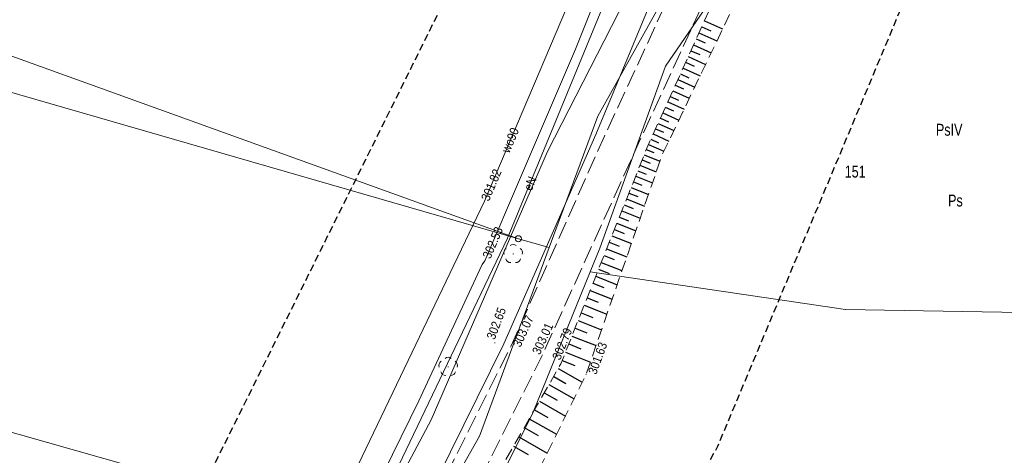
# Model space of a CAD drawing. Header units: metres. Extents: x 7423100 to 7429434, y 5527887 to 5533362.
# Tile 24 of 43: x 7427131 to 7427214, y 5531544 to 5531581. Entities that reach past the tile are written whole.
import ezdxf
from ezdxf.enums import TextEntityAlignment as Align

# ---------------------------------------------------------------- set-up
doc = ezdxf.new("R2010")
doc.units = ezdxf.units.M
doc.header["$MEASUREMENT"] = 0
for name, pattern in [('1.0_0.5', [1.5, 1, -0.5]), ('1.5_0.5', [2, 1.5, -0.5]), ('2', [0.9, 0.6, -0.3]), ('219-500', [0])]:
    doc.linetypes.add(name, pattern=pattern)
doc.layers.get('0').update_dxf_attribs({"color": 2, "linetype": 'CONTINUOUS', "lineweight": 5})
for name, color, linetype in [('000 Inne (niezydentyfikowane)', 7, 'CONTINUOUS'), ('202-punkt graniczny', 7, 'CONTINUOUS'), ('203-punkt graniczny', 7, 'CONTINUOUS'), ('209-oznaczenie konturu klasyfikacyjnego', 7, 'CONTINUOUS'), ('210-oznaczenie konturu użytku gruntowego', 7, 'CONTINUOUS'), ('211-numer działki ewidencyjnej', 7, 'CONTINUOUS'), ('217-kontur klasyfikacyjny', 7, 'CONTINUOUS'), ('218-kontur użytku gruntowego', 7, 'CONTINUOUS'), ('219-działka ewidencyjna', 7, 'CONTINUOUS'), ('drzewo liściaste', 7, 'CONTINUOUS'), ('jezdnia', 7, 'CONTINUOUS'), ('pikieta sztuczna', 7, 'CONTINUOUS'), ('pikieta sztuczna-Atr2', 7, 'CONTINUOUS'), ('przewód elektroenergetyczny podziemny', 7, 'CONTINUOUS'), ('przewód elektroenergetyczny podziemny-Atr1', 7, 'CONTINUOUS'), ('przewód gazowy', 7, 'CONTINUOUS'), ('przewód wodociągowy', 7, 'CONTINUOUS'), ('przewód wodociągowy-Atr1', 7, 'CONTINUOUS'), ('rzedna', 7, 'CONTINUOUS'), ('rzedna-Atr2', 7, 'CONTINUOUS'), ('rów przydrożny (poligon)', 7, 'CONTINUOUS'), ('skarpa nieumocniona', 7, 'CONTINUOUS'), ('Zakres', 7, 'CONTINUOUS')]:
    doc.layers.add(name, color=color, linetype=linetype)
doc.styles.get("Standard").update_dxf_attribs({"font": 'Working1250.shx', "width": 0.75})

# ---------------------------------------------------------------- blocks, each defined once
blk = doc.blocks.new('203')
at = {"linetype": 'Continuous', "lineweight": 0}
h = blk.add_hatch(color=0, dxfattribs=at)
edge = h.paths.add_edge_path()
edge.add_arc((0, 0), 0.045, 0, 360)
blk = doc.blocks.new('202')
at = {"color": 0, "linetype": 'Continuous', "lineweight": 0}
blk.add_circle((0, 0), 0.25, dxfattribs=at)
blk = doc.blocks.new('OP021')
at = {"linetype": 'Continuous', "lineweight": 13}
h = blk.add_hatch(color=0, dxfattribs=at)
edge = h.paths.add_edge_path()
edge.add_arc((0, 0), 0.05, 0, 360)
at = {"color": 0, "linetype": 'Continuous', "lineweight": 13}
for centre, start, end in [((-0.38, 0.124), 121.308, 202.548), ((0, 0.4), 49.272, 130.728), ((0.38, 0.124), 337.452, 58.692), ((-0.235, -0.324), 193.221, 274.871), ((0.235, -0.324), 265.129, 346.779)]:
    blk.add_arc(centre, 0.4, start, end, dxfattribs=at)
blk = doc.blocks.new('PW01')
at = {"linetype": 'Continuous', "lineweight": 13}
h = blk.add_hatch(color=0, dxfattribs=at)
edge = h.paths.add_edge_path()
edge.add_arc((0, 0), 0.045, 0, 360)

msp = doc.modelspace()

# ---------------------------------------------------------------- linework, layer by layer
at = {"layer": '000 Inne (niezydentyfikowane)', "color": 7, "linetype": 'Continuous', "lineweight": 25, "flags": 128}
for points in [[(7427188.89, 5531580.81), (7427190.42, 5531580.12)], [(7427188.66, 5531580.3), (7427189.42, 5531579.96)], [(7427188.2, 5531579.29), (7427188.95, 5531578.95)], [(7427188.43, 5531579.79), (7427189.94, 5531579.11)], [(7427187.97, 5531578.79), (7427189.46, 5531578.11)], [(7427187.53, 5531577.8), (7427188.99, 5531577.14)], [(7427187.75, 5531578.29), (7427188.49, 5531577.96)], [(7427187.09, 5531576.82), (7427188.53, 5531576.17)], [(7427187.31, 5531577.31), (7427188.03, 5531576.98)], [(7427186.65, 5531575.86), (7427188.07, 5531575.22)], [(7427186.87, 5531576.34), (7427187.58, 5531576.02)], [(7427186.44, 5531575.39), (7427187.14, 5531575.07)], [(7427186.02, 5531574.45), (7427186.71, 5531574.14)], [(7427186.23, 5531574.92), (7427187.62, 5531574.29)], [(7427185.6, 5531573.53), (7427186.28, 5531573.22)], [(7427185.81, 5531573.99), (7427187.18, 5531573.37)], [(7427185.19, 5531572.62), (7427185.86, 5531572.32)], [(7427185.39, 5531573.07), (7427186.75, 5531572.46)], [(7427184.78, 5531571.73), (7427185.45, 5531571.43)], [(7427184.99, 5531572.17), (7427186.32, 5531571.57)], [(7427184.58, 5531571.29), (7427185.9, 5531570.69)], [(7427184.19, 5531570.41), (7427185.48, 5531569.83)], [(7427184.39, 5531570.85), (7427185.04, 5531570.55)], [(7427183.83, 5531569.54), (7427185.15, 5531569.01)], [(7427184, 5531569.98), (7427184.65, 5531569.72)], [(7427183.47, 5531568.65), (7427184.84, 5531568.11)], [(7427183.65, 5531569.1), (7427184.32, 5531568.83)], [(7427183.11, 5531567.74), (7427184.52, 5531567.17)], [(7427183.29, 5531568.2), (7427183.98, 5531567.92)], [(7427182.73, 5531566.79), (7427184.18, 5531566.21)], [(7427182.92, 5531567.27), (7427183.64, 5531566.98)], [(7427182.54, 5531566.31), (7427183.28, 5531566.02)], [(7427182.14, 5531565.32), (7427182.91, 5531565.02)], [(7427182.34, 5531565.82), (7427183.84, 5531565.22)], [(7427181.74, 5531564.3), (7427182.52, 5531563.99)], [(7427181.94, 5531564.82), (7427183.49, 5531564.2)], [(7427181.53, 5531563.78), (7427183.12, 5531563.15)], [(7427181.11, 5531562.72), (7427182.75, 5531562.07)], [(7427181.32, 5531563.26), (7427182.13, 5531562.93)], [(7427180.89, 5531562.18), (7427181.72, 5531561.84)], [(7427180.45, 5531561.06), (7427181.31, 5531560.72)], [(7427180.67, 5531561.62), (7427182.36, 5531560.95)], [(7427180.22, 5531560.49), (7427181.96, 5531559.8)], [(7427179.76, 5531559.33), (7427181.55, 5531558.61)], [(7427179.99, 5531559.91), (7427180.87, 5531559.56)], [(7427179.52, 5531558.73), (7427180.43, 5531558.37)], [(7427179.28, 5531558.13), (7427181.13, 5531557.39)], [(7427178.78, 5531556.89), (7427180.69, 5531556.13)], [(7427179.03, 5531557.51), (7427179.97, 5531557.14)], [(7427178.53, 5531556.26), (7427179.5, 5531555.87)], [(7427178.28, 5531555.61), (7427180.24, 5531554.83)], [(7427178.02, 5531554.96), (7427179.01, 5531554.56)], [(7427177.48, 5531553.63), (7427178.51, 5531553.22)], [(7427177.75, 5531554.3), (7427179.78, 5531553.49)], [(7427177.21, 5531552.94), (7427179.3, 5531552.11)], [(7427176.94, 5531552.25), (7427178, 5531551.83)], [(7427176.6, 5531551.58), (7427178.62, 5531550.42)], [(7427175.82, 5531550.23), (7427177.93, 5531549.02)], [(7427176.22, 5531550.91), (7427177.25, 5531550.32)], [(7427175.42, 5531549.53), (7427176.5, 5531548.91)], [(7427175.02, 5531548.82), (7427177.21, 5531547.56)], [(7427174.6, 5531548.09), (7427175.72, 5531547.45)], [(7427174.17, 5531547.35), (7427176.46, 5531546.04)], [(7427173.74, 5531546.6), (7427174.9, 5531545.93)], [(7427173.3, 5531545.83), (7427175.67, 5531544.46)], [(7427172.85, 5531545.04), (7427174.06, 5531544.34)]]:
    msp.add_lwpolyline(points, dxfattribs=at)
at = {"layer": '217-kontur klasyfikacyjny', "color": 92, "linetype": 'Continuous', "lineweight": 18, "flags": 128}
for points in [[(7427173.25, 5531562.48), (7427071.57, 5531599.15)], [(7427071.57, 5531599.15), (7427173.25, 5531562.48)], [(7427193.71, 5531588.82), (7427185.62, 5531576.99)], [(7427179.94, 5531572.79), (7427187.52, 5531586.41)], [(7427185.62, 5531576.99), (7427180.09, 5531561.69)], [(7427175.84, 5531561.73), (7427179.94, 5531572.79)], [(7427175.84, 5531561.73), (7427173.25, 5531562.48)], [(7427173.25, 5531562.48), (7427175.84, 5531561.73)], [(7427169.97, 5531545.88), (7427175.84, 5531561.73)], [(7427180.09, 5531561.69), (7427179.28, 5531559.69)], [(7427179.28, 5531559.69), (7427174.48, 5531547.89)], [(7427200.74, 5531556.53), (7427179.28, 5531559.69)], [(7427179.28, 5531559.69), (7427200.74, 5531556.53)], [(7427217.18, 5531556.25), (7427200.74, 5531556.53)], [(7427200.74, 5531556.53), (7427217.18, 5531556.25)], [(7427174.48, 5531547.89), (7427165.66, 5531530.22)], [(7427164.7, 5531536.53), (7427169.97, 5531545.88)]]:
    msp.add_lwpolyline(points, dxfattribs=at)
at = {"layer": '218-kontur użytku gruntowego', "color": 3, "linetype": 'Continuous', "lineweight": 18, "flags": 128}
for points in [[(7427193.71, 5531588.82), (7427185.62, 5531576.99)], [(7427185.62, 5531576.99), (7427193.71, 5531588.82)], [(7427179.94, 5531572.79), (7427187.52, 5531586.41)], [(7427187.52, 5531586.41), (7427179.94, 5531572.79)], [(7427185.62, 5531576.99), (7427180.09, 5531561.69)], [(7427180.09, 5531561.69), (7427185.62, 5531576.99)], [(7427175.84, 5531561.73), (7427179.94, 5531572.79)], [(7427179.94, 5531572.79), (7427175.84, 5531561.73)], [(7427169.97, 5531545.88), (7427175.84, 5531561.73)], [(7427175.84, 5531561.73), (7427169.97, 5531545.88)], [(7427180.09, 5531561.69), (7427179.28, 5531559.69)], [(7427179.28, 5531559.69), (7427180.09, 5531561.69)], [(7427174.48, 5531547.89), (7427179.28, 5531559.69)], [(7427179.28, 5531559.69), (7427174.48, 5531547.89)], [(7427179.28, 5531559.69), (7427200.74, 5531556.53)], [(7427200.74, 5531556.53), (7427179.28, 5531559.69)], [(7427200.74, 5531556.53), (7427217.18, 5531556.25)], [(7427217.18, 5531556.25), (7427200.74, 5531556.53)], [(7427165.66, 5531530.22), (7427174.48, 5531547.89)], [(7427174.48, 5531547.89), (7427165.66, 5531530.22)], [(7427164.7, 5531536.53), (7427169.97, 5531545.88)], [(7427169.97, 5531545.88), (7427164.7, 5531536.53)]]:
    msp.add_lwpolyline(points, dxfattribs=at)
at = {"layer": '219-działka ewidencyjna', "color": 7, "linetype": '219-500', "lineweight": 18, "flags": 128}
for points in [[(7427069.51, 5531592.46), (7427173.25, 5531562.48)], [(7427193.71, 5531588.82), (7427185.62, 5531576.99)], [(7427179.94, 5531572.79), (7427187.52, 5531586.41)], [(7427185.62, 5531576.99), (7427180.09, 5531561.69)], [(7427175.84, 5531561.73), (7427179.94, 5531572.79)], [(7427062.49, 5531565.55), (7427161.29, 5531537.49)], [(7427175.84, 5531561.73), (7427173.25, 5531562.48)], [(7427169.97, 5531545.88), (7427175.84, 5531561.73)], [(7427180.09, 5531561.69), (7427179.28, 5531559.69)], [(7427179.28, 5531559.69), (7427174.48, 5531547.89)], [(7427179.28, 5531559.69), (7427200.74, 5531556.53)], [(7427200.74, 5531556.53), (7427217.18, 5531556.25)], [(7427174.48, 5531547.89), (7427165.66, 5531530.22)], [(7427164.7, 5531536.53), (7427169.97, 5531545.88)]]:
    msp.add_lwpolyline(points, dxfattribs=at)
at = {"layer": 'jezdnia', "color": 7, "linetype": '1.5_0.5', "lineweight": 18, "flags": 128}
msp.add_lwpolyline([(7427308.46, 5531660.6), (7427305.81, 5531657.73), (7427302.93, 5531656.31), (7427299.71, 5531655.52), (7427296.34, 5531655.69), (7427293.05, 5531656.35), (7427290.31, 5531657.56), (7427287.69, 5531658.96), (7427284, 5531661.29), (7427279.96, 5531664.33), (7427269.3, 5531673.32), (7427265.41, 5531676.44), (7427260.71, 5531679.7), (7427255.07, 5531681.64), (7427251.2, 5531682.23), (7427249.64, 5531682.09), (7427244.51, 5531681.38), (7427239.63, 5531679.94), (7427233.86, 5531677.38), (7427228.53, 5531674.32), (7427221.66, 5531668.88), (7427217.2, 5531665.35), (7427212.13, 5531659.94), (7427209.28, 5531655.52), (7427206.34, 5531649.12), (7427205.61, 5531647.19), (7427204.61, 5531643.99), (7427204.52, 5531643.2), (7427203.06, 5531635.76), (7427200.8, 5531624.91), (7427199.89, 5531621.07), (7427198.94, 5531617.57), (7427197.98, 5531613.93), (7427196.92, 5531610.17), (7427195.99, 5531607.16), (7427194.93, 5531603.97), (7427194.44, 5531602.83), (7427194.18, 5531602.09), (7427192.76, 5531598.41), (7427187.78, 5531586.91), (7427187.44, 5531586.39), (7427185.94, 5531582.9), (7427180.49, 5531571.11), (7427172.64, 5531553.48), (7427162.39, 5531533.03), (7427157.36, 5531524.38), (7427152.88, 5531516.83), (7427150.15, 5531512.08), (7427147.32, 5531507.03), (7427145.14, 5531502.96), (7427142.63, 5531497.97), (7427140.66, 5531494.08), (7427136.49, 5531485.27), (7427134.2, 5531480.75), (7427130.56, 5531481.5), (7427128.14, 5531481.2), (7427126, 5531476.17), (7427127.51, 5531474.28), (7427128.64, 5531473.55), (7427129.42, 5531472.77), (7427129.92, 5531472.07), (7427130.14, 5531471.38), (7427127.97, 5531466.05), (7427126.21, 5531461.6), (7427124.05, 5531456.42), (7427121.96, 5531451.3), (7427119.93, 5531446.59), (7427115.33, 5531435.8), (7427113.28, 5531431.28), (7427110.58, 5531425.67), (7427108.37, 5531421.14), (7427107.45, 5531419.5), (7427105.8, 5531416.31), (7427103.7, 5531412.43), (7427101.5, 5531408.62), (7427097.66, 5531401.8), (7427096.13, 5531398.9), (7427094.93, 5531396.6), (7427092.97, 5531392.54), (7427089.43, 5531384.88), (7427084.23, 5531373.43), (7427076.28, 5531355.82), (7427070.21, 5531343.5), (7427069.04, 5531341.47), (7427067.17, 5531339.72), (7427063.14, 5531338.16), (7427057.49, 5531338.47), (7427053.68, 5531340.22), (7427048.22, 5531342.47), (7427036.6, 5531348.35), (7427028.49, 5531352.44), (7427025.25, 5531353.92), (7427020.75, 5531355.96), (7427017.88, 5531357.17), (7427015.72, 5531358.1), (7427013.84, 5531358.88), (7427007.22, 5531361.47), (7427001.57, 5531363.55), (7427000.1, 5531364.08), (7426991.21, 5531366.79), (7426984.05, 5531369.03), (7426983, 5531369.38), (7426978.59, 5531371.18), (7426978.01, 5531371.36), (7426976.18, 5531372.48), (7426975.47, 5531372.88), (7426974.41, 5531373.7), (7426972.59, 5531375.63), (7426971.24, 5531378.66), (7426971.39, 5531383.67), (7426972.46, 5531388.05), (7426968.16, 5531383.93), (7426964.82, 5531381.84), (7426962.06, 5531380.9), (7426965.41, 5531378.95), (7426967.9, 5531376.19), (7426968.43, 5531375.45), (7426971.95, 5531371.57), (7426972.57, 5531370.82), (7426973.78, 5531370.41), (7426975.16, 5531369.51), (7426976.86, 5531368.75), (7426979.57, 5531367.58), (7426981.78, 5531366.8), (7426983.19, 5531366.27), (7426988.05, 5531364.76), (7426993.22, 5531362.92), (7426994.19, 5531362.95), (7426996.24, 5531362.29), (7426999.27, 5531361.38), (7427008.56, 5531357.95), (7427014.54, 5531355.6), (7427016.75, 5531354.75), (7427017.66, 5531354.48), (7427024.16, 5531351.44), (7427027.29, 5531349.82), (7427047.27, 5531339.81), (7427052.42, 5531337.41), (7427059.33, 5531334.09), (7427060.78, 5531332.65), (7427066.98, 5531332.41), (7427067.36, 5531334.25), (7427068.54, 5531336.29), (7427070.85, 5531339.16), (7427072.56, 5531341.83), (7427078.96, 5531354.77), (7427080.17, 5531357.72), (7427083.88, 5531365.68), (7427084.83, 5531365.65), (7427085.49, 5531367.25), (7427084.74, 5531367.59), (7427086.78, 5531372.46), (7427091.58, 5531382.95), (7427096.17, 5531392.82), (7427097.61, 5531395.73), (7427098.93, 5531398.28), (7427101.04, 5531402.2), (7427103.16, 5531405.83), (7427104.96, 5531409.1), (7427107.84, 5531414.34), (7427110.24, 5531418.77), (7427112.27, 5531422.76), (7427114.22, 5531426.9), (7427115.87, 5531430.34), (7427118.9, 5531436.92), (7427122.23, 5531444.66), (7427123.9, 5531448.81), (7427126.06, 5531454.05), (7427128.34, 5531459.68), (7427131.51, 5531467.17), (7427134.72, 5531474.84), (7427137.6, 5531481.44), (7427140.37, 5531487.35), (7427143.24, 5531493.32), (7427145.27, 5531497.19), (7427147.92, 5531502.21), (7427151.38, 5531508.48), (7427154.9, 5531514.85), (7427160.26, 5531524), (7427164.47, 5531531.2), (7427175.14, 5531552.44), (7427183.24, 5531570.25), (7427190.06, 5531585.05), (7427192.19, 5531589.83), (7427195.24, 5531597.15), (7427196.6, 5531600.35), (7427197.49, 5531602.72), (7427198.5, 5531605.8), (7427200.52, 5531612.4), (7427201.66, 5531616.49), (7427202.47, 5531619.63), (7427203.46, 5531623.87), (7427204.96, 5531630.81), (7427205.59, 5531634.15), (7427206.39, 5531638.2), (7427207.14, 5531641.77), (7427207.73, 5531644.09), (7427209.75, 5531649.89), (7427212.14, 5531655), (7427215.28, 5531659.5), (7427219.51, 5531663.85), (7427223.35, 5531667.16), (7427226.58, 5531669.64), (7427230.9, 5531672.83), (7427235.96, 5531675.6), (7427241.95, 5531677.81), (7427246.95, 5531679.04), (7427250.9, 5531679.41), (7427254.02, 5531679.12), (7427257.74, 5531678.05), (7427261.75, 5531675.74), (7427268.82, 5531670.12), (7427275.34, 5531664.55), (7427280.67, 5531660.15), (7427286.16, 5531656.53), (7427291.7, 5531653.7), (7427297.22, 5531652.08), (7427301.86, 5531651.95), (7427307.18, 5531653.28), (7427310.17, 5531656.96), (7427311.78, 5531661.05), (7427314.19, 5531667.2), (7427322.25, 5531690.19), (7427336.63, 5531732.23), (7427342.29, 5531749.99), (7427344.96, 5531758.25), (7427347.88, 5531766.63), (7427357.66, 5531792.78), (7427362.71, 5531805.75), (7427359.73, 5531805.92), (7427355.16, 5531794.07), (7427353.4, 5531789.57), (7427350.1, 5531781.01), (7427345.43, 5531768.03), (7427339.13, 5531749.25), (7427332.38, 5531728.45), (7427328.43, 5531716.76), (7427319.66, 5531691.02), (7427311.45, 5531667.98)], close=True, dxfattribs=at)
at = {"layer": 'przewód elektroenergetyczny podziemny', "color": 1, "linetype": 'Continuous', "lineweight": 18, "flags": 128}
msp.add_lwpolyline([(7427183.22, 5531588.98), (7427183.22, 5531588.96), (7427172.34, 5531562.52), (7427158.13, 5531532.84), (7427167.01, 5531528.45), (7427167.11, 5531528.19)], dxfattribs=at)
at = {"layer": 'przewód gazowy', "color": 52, "linetype": 'Continuous', "lineweight": 18, "flags": 128}
msp.add_lwpolyline([(7427127.11, 5531606.2), (7427143.41, 5531601.69), (7427154.45, 5531598.37), (7427168.45, 5531594.39), (7427180.82, 5531590.71), (7427182.22, 5531590.38), (7427182.34, 5531590.31), (7427182.42, 5531590.19), (7427182.57, 5531589.72), (7427178.06, 5531578.42), (7427173.43, 5531567.62), (7427170.44, 5531560.63), (7427170.2, 5531560.32), (7427164.88, 5531548.86), (7427156.73, 5531532.22)], dxfattribs=at)
at = {"layer": 'przewód wodociągowy', "color": 5, "linetype": 'Continuous', "lineweight": 18, "flags": 128}
msp.add_lwpolyline([(7427162.93, 5531521.65), (7427164.2, 5531524.01), (7427154, 5531531.43), (7427170.39, 5531565.65), (7427180.08, 5531588.41), (7427186.1, 5531603.33), (7427191.95, 5531622.79), (7427196.66, 5531638.69), (7427198.5, 5531644.79), (7427204.55, 5531663.95), (7427206.74, 5531663.09), (7427207.35, 5531662.94)], dxfattribs=at)
at = {"layer": 'rów przydrożny (poligon)', "color": 7, "linetype": 'Continuous', "lineweight": 18, "flags": 128}
msp.add_lwpolyline([(7427151.74, 5531520.57), (7427152.67, 5531519.75), (7427153.78, 5531519.44), (7427161.93, 5531533.2), (7427172.04, 5531553.65), (7427179.76, 5531571.24), (7427185.19, 5531584.36), (7427184.57, 5531584.92), (7427183.45, 5531584.99), (7427175.7, 5531569.8), (7427165.93, 5531547.24)], close=True, dxfattribs=at)
at = {"layer": 'skarpa nieumocniona', "color": 7, "linetype": '1.0_0.5', "lineweight": 18, "flags": 128}
msp.add_lwpolyline([(7427153.79, 5531503.44), (7427156.68, 5531508.62), (7427163.01, 5531520.01), (7427168.07, 5531529.07), (7427178.94, 5531551.07), (7427185.32, 5531569.49), (7427192.32, 5531584.07), (7427190.58, 5531584.55), (7427184.04, 5531570.08), (7427176.82, 5531551.96), (7427164.77, 5531530.98), (7427161.49, 5531523.41), (7427156.02, 5531514.18), (7427151.96, 5531506.99)], close=True, dxfattribs=at)
msp.add_lwpolyline([(7427153.79, 5531503.44), (7427156.68, 5531508.62), (7427163.01, 5531520.01), (7427168.07, 5531529.07), (7427178.94, 5531551.07), (7427185.32, 5531569.49), (7427192.32, 5531584.07), (7427190.58, 5531584.55), (7427184.04, 5531570.08), (7427176.82, 5531551.96), (7427164.77, 5531530.98), (7427161.49, 5531523.41), (7427156.02, 5531514.18), (7427151.96, 5531506.99)], close=True, dxfattribs=at)
at = {"layer": 'Zakres', "color": 5, "linetype": '2', "lineweight": 25, "flags": 128}
msp.add_lwpolyline([(7426959.38, 5531401.23), (7426948.65, 5531362.84), (7427076.43, 5531312.57), (7427157, 5531483.53), (7427190.02, 5531545.05), (7427239.38, 5531662.97), (7427324.36, 5531629.44), (7427397.03, 5531854.21), (7427374.95, 5531881.96), (7427338.01, 5531781.64), (7427302.42, 5531678.62), (7427257.54, 5531705.99), (7427227.1, 5531692.99), (7427201.24, 5531668.44), (7427178.8, 5531606.23), (7427058.44, 5531363.55)], close=True, dxfattribs=at)

# ---------------------------------------------------------------- block references
at = {"layer": '202-punkt graniczny', "color": 7, "linetype": 'Continuous', "lineweight": 18}
msp.add_blockref('202', (7427173.25, 5531562.48), dxfattribs=at)
at = {"layer": '203-punkt graniczny', "color": 7, "linetype": 'Continuous', "lineweight": 18}
for p in [(7427185.62, 5531576.99), (7427179.94, 5531572.79), (7427175.84, 5531561.73), (7427180.09, 5531561.69), (7427179.28, 5531559.69), (7427200.74, 5531556.53), (7427174.48, 5531547.89), (7427169.97, 5531545.88)]:
    msp.add_blockref('203', p, dxfattribs=at)
at = {"layer": 'drzewo liściaste', "color": 94, "linetype": 'Continuous', "lineweight": 18}
for p in [(7427172.81, 5531561.2), (7427167.35, 5531551.71)]:
    msp.add_blockref('OP021', p, dxfattribs=at)
at = {"layer": 'pikieta sztuczna', "color": 7, "linetype": 'Continuous', "lineweight": 13}
for p in [(7427171.27, 5531553.73), (7427172.64, 5531553.48), (7427175.14, 5531552.44), (7427176.82, 5531551.96), (7427178.94, 5531551.07)]:
    msp.add_blockref('PW01', p, dxfattribs=at)
at = {"layer": 'rzedna', "color": 5, "linetype": 'Continuous', "lineweight": 18}
msp.add_blockref('PW01', (7427170.39, 5531565.65), dxfattribs=at)
at = {"layer": 'rzedna', "color": 52, "linetype": 'Continuous', "lineweight": 18}
msp.add_blockref('PW01', (7427170.44, 5531560.63), dxfattribs=at)

# ---------------------------------------------------------------- texts
at = {"layer": '209-oznaczenie konturu klasyfikacyjnego', "color": 3, "linetype": 'Continuous', "lineweight": 18, "width": 0.79}
msp.add_text('PsIV', height=1, dxfattribs=at).set_placement((7427208.35, 5531571.14))
at = {"layer": '210-oznaczenie konturu użytku gruntowego', "color": 3, "linetype": 'Continuous', "lineweight": 18, "width": 0.79}
msp.add_text('Ps', height=1, dxfattribs=at).set_placement((7427209.37, 5531565.19))
at = {"layer": '211-numer działki ewidencyjnej', "color": 7, "linetype": 'Continuous', "lineweight": 18, "width": 0.79}
msp.add_text('151', height=1, dxfattribs=at).set_placement((7427200.68, 5531567.62))
at = {"layer": 'pikieta sztuczna-Atr2', "color": 7, "width": 0.9}
for s, rotation, p in [('302.65', 69.13, (7427171.25, 5531553.94)), ('303.07', 65.467, (7427173.42, 5531553.3)), ('303.01', 65.104, (7427175.05, 5531552.67)), ('302.79', 67.919, (7427176.76, 5531552.22)), ('301.63', 69.924, (7427179.79, 5531551.01))]:
    msp.add_text(s, height=0.75, rotation=rotation, dxfattribs=at).set_placement(p)
at = {"layer": 'przewód elektroenergetyczny podziemny-Atr1', "color": 1, "width": 0.9}
msp.add_text('eN', height=0.75, rotation=67.633, dxfattribs=at).set_placement((7427174.02, 5531566.59), align=Align.MIDDLE_LEFT)
at = {"layer": 'przewód wodociągowy-Atr1', "color": 5, "width": 0.9}
msp.add_text('wo90', height=0.75, rotation=66.938, dxfattribs=at).set_placement((7427172.14, 5531569.77), align=Align.MIDDLE_LEFT)
at = {"layer": 'rzedna-Atr2', "color": 5, "width": 0.9}
msp.add_text('301.82', height=0.75, rotation=66.938, dxfattribs=at).set_placement((7427170.43, 5531565.73), align=Align.MIDDLE_LEFT)
at = {"layer": 'rzedna-Atr2', "color": 40, "width": 0.9}
msp.add_text('302.53', height=0.75, rotation=66.841, dxfattribs=at).set_placement((7427170.55, 5531560.88), align=Align.MIDDLE_LEFT)

doc.saveas('drawing.dxf')
